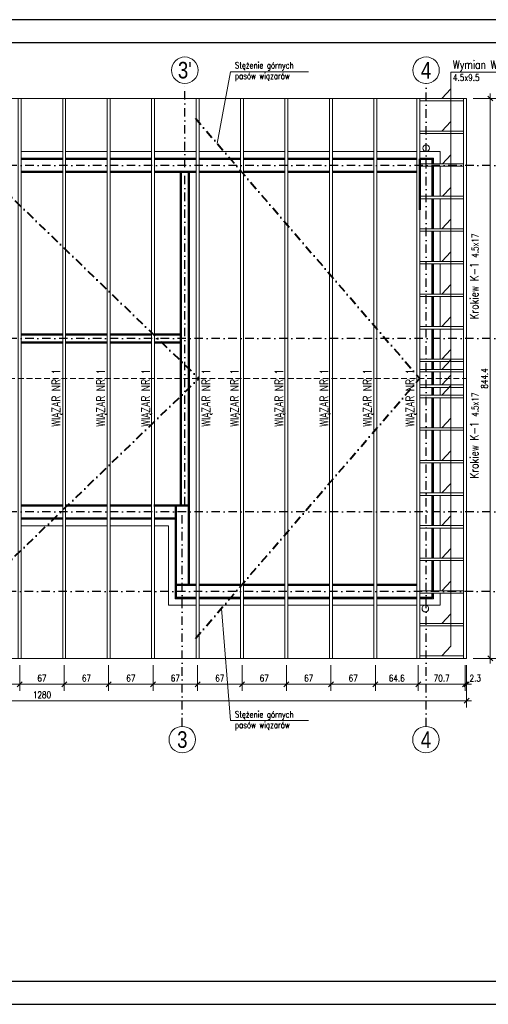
# Model space of a CAD drawing. Header units: inches. Extents: x 58893 to 70341, y -37691 to -31625.
# Tile 2 of 34: x 61044 to 61750, y -36879 to -35394. Entities that reach past the tile are written whole.
import ezdxf

# ---------------------------------------------------------------- set-up
doc = ezdxf.new("R2010")
doc.units = ezdxf.units.IN
doc.header["$MEASUREMENT"] = 0
for name, pattern in [('DASHDOT', [25.4, 12.7, -6.35, 0, -6.35]), ('DASHED', [19.05, 12.7, -6.35]), ('HIDDEN', [0.375, 0.25, -0.125])]:
    doc.linetypes.add(name, pattern=pattern)
doc.layers.add('_tabelka', color=4, linetype='Continuous')
for name, color, linetype, lineweight in [('Drewno', 2, 'Continuous', 20), ('Obrys', 4, 'Continuous', 20), ('Opisy', 4, 'Continuous', 20), ('Osie', 6, 'DASHDOT', 15), ('p--dach', 2, 'Continuous', 30), ('WYMIARY', 6, 'Continuous', 15), ('Ściany nośne', 5, 'Continuous', 50), ('Ściany ocieplenie', 9, 'Continuous', 9)]:
    doc.layers.add(name, color=color, linetype=linetype, lineweight=lineweight)
doc.styles.add('1. Simplex', font='simplex.shx', dxfattribs={"width": 0.8})
doc.styles.add('Arial', font='arial.ttf')
doc.dimstyles.new('1_50', dxfattribs={"dimscale": 50, "dimtxt": 0.2, "dimasz": 0.15, "dimexe": 0.2, "dimexo": 0.2, "dimgap": 0.08, "dimtad": 1, "dimdec": 1, "dimzin": 9, "dimdsep": 46, "dimtxsty": '1. Simplex', "dimblk": 'OBLIQUE', "dimcen": 0.15, "dimdle": 0.15, "dimclrd": 256, "dimclre": 256, "dimclrt": 4, "dimadec": 1, "dimazin": 0, "dimtfac": 1, "dimtdec": 0, "dimtmove": 1, "dimatfit": 3, "dimfxl": 1, "dimlwd": -1, "dimlwe": -1, "dimarcsym": 0})

# ---------------------------------------------------------------- blocks, each defined once
blk = doc.blocks.new('_Oblique')
at = {"color": 0, "linetype": 'ByBlock', "lineweight": -2}
blk.add_line((-0.5, -0.5), (0.5, 0.5), dxfattribs=at)
blk = doc.blocks.new('*D357')
at = {"layer": 'Defpoints', "color": 0, "transparency": 16777216}
for p in [(61717.2, -35512.8), (61752.9, -35512.8), (61717.2, -36357.2)]:
    blk.add_point(p, dxfattribs=at)
at = {"layer": 'WYMIARY', "transparency": 16777216}
for p, q in [((61752.9, -36364.7), (61752.9, -35505.3)), ((61727.2, -35512.8), (61762.9, -35512.8)), ((61727.2, -36357.2), (61762.9, -36357.2))]:
    blk.add_line(p, q, dxfattribs=at)
at = {"layer": 'WYMIARY', "transparency": 16777216, "xscale": 7.5, "yscale": 7.5, "zscale": 7.5}
for p, rotation in [((61752.9, -35512.8), 90), ((61752.9, -36357.2), 270)]:
    blk.add_blockref('_Oblique', p, dxfattribs=dict(at, rotation=rotation))
at = {"layer": 'WYMIARY', "color": 4, "transparency": 16777216, "insert": (61743.9, -35935), "char_height": 10, "attachment_point": 5, "rotation": 90, "style": '1. Simplex'}
blk.add_mtext('844.4', dxfattribs=at)
blk = doc.blocks.new('*D365')
at = {"layer": 'Defpoints', "color": 0, "transparency": 16777216}
for p in [(61043.7, -36357.2), (61110.7, -36357.2), (61043.7, -36396.2)]:
    blk.add_point(p, dxfattribs=at)
at = {"layer": 'WYMIARY', "transparency": 16777216}
for p, q in [((61043.7, -36367.2), (61043.7, -36406.2)), ((61110.7, -36367.2), (61110.7, -36406.2)), ((61118.2, -36396.2), (61036.2, -36396.2))]:
    blk.add_line(p, q, dxfattribs=at)
at = {"layer": 'WYMIARY', "transparency": 16777216, "xscale": 7.5, "yscale": 7.5, "zscale": 7.5, "rotation": 180}
blk.add_blockref('_Oblique', (61043.7, -36396.2), dxfattribs=at)
at = {"layer": 'WYMIARY', "transparency": 16777216, "xscale": 7.5, "yscale": 7.5, "zscale": 7.5}
blk.add_blockref('_Oblique', (61110.7, -36396.2), dxfattribs=at)
at = {"layer": 'WYMIARY', "color": 4, "transparency": 16777216, "insert": (61077.2, -36387.2), "char_height": 10, "attachment_point": 5, "style": '1. Simplex'}
blk.add_mtext('67', dxfattribs=at)
blk = doc.blocks.new('*D366')
at = {"layer": 'Defpoints', "color": 0, "transparency": 16777216}
for p in [(60976.7, -36357.2), (61043.7, -36357.2), (60976.7, -36396.2)]:
    blk.add_point(p, dxfattribs=at)
at = {"layer": 'WYMIARY', "transparency": 16777216}
for p, q in [((60976.7, -36367.2), (60976.7, -36406.2)), ((61043.7, -36367.2), (61043.7, -36406.2)), ((61051.2, -36396.2), (60969.2, -36396.2))]:
    blk.add_line(p, q, dxfattribs=at)
at = {"layer": 'WYMIARY', "transparency": 16777216, "xscale": 7.5, "yscale": 7.5, "zscale": 7.5, "rotation": 180}
blk.add_blockref('_Oblique', (60976.7, -36396.2), dxfattribs=at)
at = {"layer": 'WYMIARY', "transparency": 16777216, "xscale": 7.5, "yscale": 7.5, "zscale": 7.5}
blk.add_blockref('_Oblique', (61043.7, -36396.2), dxfattribs=at)
at = {"layer": 'WYMIARY', "color": 4, "transparency": 16777216, "insert": (61010.2, -36387.2), "char_height": 10, "attachment_point": 5, "style": '1. Simplex'}
blk.add_mtext('67', dxfattribs=at)
blk = doc.blocks.new('*D369')
at = {"layer": 'Defpoints', "color": 0, "transparency": 16777216}
for p in [(61378.7, -36357.2), (61445.7, -36357.2), (61445.7, -36396.2)]:
    blk.add_point(p, dxfattribs=at)
at = {"layer": 'WYMIARY', "transparency": 16777216}
for p, q in [((61378.7, -36367.2), (61378.7, -36406.2)), ((61445.7, -36367.2), (61445.7, -36406.2)), ((61371.2, -36396.2), (61453.2, -36396.2))]:
    blk.add_line(p, q, dxfattribs=at)
at = {"layer": 'WYMIARY', "transparency": 16777216, "xscale": 7.5, "yscale": 7.5, "zscale": 7.5, "rotation": 180}
blk.add_blockref('_Oblique', (61378.7, -36396.2), dxfattribs=at)
at = {"layer": 'WYMIARY', "transparency": 16777216, "xscale": 7.5, "yscale": 7.5, "zscale": 7.5}
blk.add_blockref('_Oblique', (61445.7, -36396.2), dxfattribs=at)
at = {"layer": 'WYMIARY', "color": 4, "transparency": 16777216, "insert": (61412.2, -36387.2), "char_height": 10, "attachment_point": 5, "style": '1. Simplex'}
blk.add_mtext('67', dxfattribs=at)
blk = doc.blocks.new('*D370')
at = {"layer": 'Defpoints', "color": 0, "transparency": 16777216}
for p in [(61445.7, -36357.2), (61512.7, -36357.2), (61512.7, -36396.2)]:
    blk.add_point(p, dxfattribs=at)
at = {"layer": 'WYMIARY', "transparency": 16777216}
for p, q in [((61445.7, -36367.2), (61445.7, -36406.2)), ((61512.7, -36367.2), (61512.7, -36406.2)), ((61438.2, -36396.2), (61520.2, -36396.2))]:
    blk.add_line(p, q, dxfattribs=at)
at = {"layer": 'WYMIARY', "transparency": 16777216, "xscale": 7.5, "yscale": 7.5, "zscale": 7.5, "rotation": 180}
blk.add_blockref('_Oblique', (61445.7, -36396.2), dxfattribs=at)
at = {"layer": 'WYMIARY', "transparency": 16777216, "xscale": 7.5, "yscale": 7.5, "zscale": 7.5}
blk.add_blockref('_Oblique', (61512.7, -36396.2), dxfattribs=at)
at = {"layer": 'WYMIARY', "color": 4, "transparency": 16777216, "insert": (61479.2, -36387.2), "char_height": 10, "attachment_point": 5, "style": '1. Simplex'}
blk.add_mtext('67', dxfattribs=at)
blk = doc.blocks.new('*D371')
at = {"layer": 'Defpoints', "color": 0, "transparency": 16777216}
for p in [(61110.7, -36357.2), (61177.7, -36357.2), (61177.7, -36396.2)]:
    blk.add_point(p, dxfattribs=at)
at = {"layer": 'WYMIARY', "transparency": 16777216}
for p, q in [((61110.7, -36367.2), (61110.7, -36406.2)), ((61177.7, -36367.2), (61177.7, -36406.2)), ((61103.2, -36396.2), (61185.2, -36396.2))]:
    blk.add_line(p, q, dxfattribs=at)
at = {"layer": 'WYMIARY', "transparency": 16777216, "xscale": 7.5, "yscale": 7.5, "zscale": 7.5, "rotation": 180}
blk.add_blockref('_Oblique', (61110.7, -36396.2), dxfattribs=at)
at = {"layer": 'WYMIARY', "transparency": 16777216, "xscale": 7.5, "yscale": 7.5, "zscale": 7.5}
blk.add_blockref('_Oblique', (61177.7, -36396.2), dxfattribs=at)
at = {"layer": 'WYMIARY', "color": 4, "transparency": 16777216, "insert": (61144.2, -36387.2), "char_height": 10, "attachment_point": 5, "style": '1. Simplex'}
blk.add_mtext('67', dxfattribs=at)
blk = doc.blocks.new('*D372')
at = {"layer": 'Defpoints', "color": 0, "transparency": 16777216}
for p in [(61177.7, -36357.2), (61244.7, -36357.2), (61244.7, -36396.2)]:
    blk.add_point(p, dxfattribs=at)
at = {"layer": 'WYMIARY', "transparency": 16777216}
for p, q in [((61177.7, -36367.2), (61177.7, -36406.2)), ((61244.7, -36367.2), (61244.7, -36406.2)), ((61170.2, -36396.2), (61252.2, -36396.2))]:
    blk.add_line(p, q, dxfattribs=at)
at = {"layer": 'WYMIARY', "transparency": 16777216, "xscale": 7.5, "yscale": 7.5, "zscale": 7.5, "rotation": 180}
blk.add_blockref('_Oblique', (61177.7, -36396.2), dxfattribs=at)
at = {"layer": 'WYMIARY', "transparency": 16777216, "xscale": 7.5, "yscale": 7.5, "zscale": 7.5}
blk.add_blockref('_Oblique', (61244.7, -36396.2), dxfattribs=at)
at = {"layer": 'WYMIARY', "color": 4, "transparency": 16777216, "insert": (61211.2, -36387.2), "char_height": 10, "attachment_point": 5, "style": '1. Simplex'}
blk.add_mtext('67', dxfattribs=at)
blk = doc.blocks.new('*D373')
at = {"layer": 'Defpoints', "color": 0, "transparency": 16777216}
for p in [(61311.7, -36357.2), (61378.7, -36357.2), (61311.7, -36396.2)]:
    blk.add_point(p, dxfattribs=at)
at = {"layer": 'WYMIARY', "transparency": 16777216}
for p, q in [((61311.7, -36367.2), (61311.7, -36406.2)), ((61378.7, -36367.2), (61378.7, -36406.2)), ((61386.2, -36396.2), (61304.2, -36396.2))]:
    blk.add_line(p, q, dxfattribs=at)
at = {"layer": 'WYMIARY', "transparency": 16777216, "xscale": 7.5, "yscale": 7.5, "zscale": 7.5, "rotation": 180}
blk.add_blockref('_Oblique', (61311.7, -36396.2), dxfattribs=at)
at = {"layer": 'WYMIARY', "transparency": 16777216, "xscale": 7.5, "yscale": 7.5, "zscale": 7.5}
blk.add_blockref('_Oblique', (61378.7, -36396.2), dxfattribs=at)
at = {"layer": 'WYMIARY', "color": 4, "transparency": 16777216, "insert": (61345.2, -36387.2), "char_height": 10, "attachment_point": 5, "style": '1. Simplex'}
blk.add_mtext('67', dxfattribs=at)
blk = doc.blocks.new('*D374')
at = {"layer": 'Defpoints', "color": 0, "transparency": 16777216}
for p in [(61244.7, -36357.2), (61311.7, -36357.2), (61244.7, -36396.2)]:
    blk.add_point(p, dxfattribs=at)
at = {"layer": 'WYMIARY', "transparency": 16777216}
for p, q in [((61244.7, -36367.2), (61244.7, -36406.2)), ((61311.7, -36367.2), (61311.7, -36406.2)), ((61319.2, -36396.2), (61237.2, -36396.2))]:
    blk.add_line(p, q, dxfattribs=at)
at = {"layer": 'WYMIARY', "transparency": 16777216, "xscale": 7.5, "yscale": 7.5, "zscale": 7.5, "rotation": 180}
blk.add_blockref('_Oblique', (61244.7, -36396.2), dxfattribs=at)
at = {"layer": 'WYMIARY', "transparency": 16777216, "xscale": 7.5, "yscale": 7.5, "zscale": 7.5}
blk.add_blockref('_Oblique', (61311.7, -36396.2), dxfattribs=at)
at = {"layer": 'WYMIARY', "color": 4, "transparency": 16777216, "insert": (61278.2, -36387.2), "char_height": 10, "attachment_point": 5, "style": '1. Simplex'}
blk.add_mtext('67', dxfattribs=at)
blk = doc.blocks.new('*D375')
at = {"layer": 'Defpoints', "color": 0, "transparency": 16777216}
for p in [(61579.7, -36357.2), (61644.2, -36357.2), (61579.7, -36396.2)]:
    blk.add_point(p, dxfattribs=at)
at = {"layer": 'WYMIARY', "transparency": 16777216}
for p, q in [((61579.7, -36367.2), (61579.7, -36406.2)), ((61644.2, -36367.2), (61644.2, -36406.2)), ((61651.7, -36396.2), (61572.2, -36396.2))]:
    blk.add_line(p, q, dxfattribs=at)
at = {"layer": 'WYMIARY', "transparency": 16777216, "xscale": 7.5, "yscale": 7.5, "zscale": 7.5, "rotation": 180}
blk.add_blockref('_Oblique', (61579.7, -36396.2), dxfattribs=at)
at = {"layer": 'WYMIARY', "transparency": 16777216, "xscale": 7.5, "yscale": 7.5, "zscale": 7.5}
blk.add_blockref('_Oblique', (61644.2, -36396.2), dxfattribs=at)
at = {"layer": 'WYMIARY', "color": 4, "transparency": 16777216, "insert": (61611.9, -36387.2), "char_height": 10, "attachment_point": 5, "style": '1. Simplex'}
blk.add_mtext('64.6', dxfattribs=at)
blk = doc.blocks.new('*D376')
at = {"layer": 'Defpoints', "color": 0, "transparency": 16777216}
for p in [(61512.7, -36357.2), (61579.7, -36357.2), (61512.7, -36396.2)]:
    blk.add_point(p, dxfattribs=at)
at = {"layer": 'WYMIARY', "transparency": 16777216}
for p, q in [((61512.7, -36367.2), (61512.7, -36406.2)), ((61579.7, -36367.2), (61579.7, -36406.2)), ((61587.2, -36396.2), (61505.2, -36396.2))]:
    blk.add_line(p, q, dxfattribs=at)
at = {"layer": 'WYMIARY', "transparency": 16777216, "xscale": 7.5, "yscale": 7.5, "zscale": 7.5, "rotation": 180}
blk.add_blockref('_Oblique', (61512.7, -36396.2), dxfattribs=at)
at = {"layer": 'WYMIARY', "transparency": 16777216, "xscale": 7.5, "yscale": 7.5, "zscale": 7.5}
blk.add_blockref('_Oblique', (61579.7, -36396.2), dxfattribs=at)
at = {"layer": 'WYMIARY', "color": 4, "transparency": 16777216, "insert": (61546.2, -36387.2), "char_height": 10, "attachment_point": 5, "style": '1. Simplex'}
blk.add_mtext('67', dxfattribs=at)
blk = doc.blocks.new('*D377')
at = {"layer": 'Defpoints', "color": 0, "transparency": 16777216}
for p in [(61714.9, -36357.2), (61717.2, -36357.2), (61714.9, -36396.2)]:
    blk.add_point(p, dxfattribs=at)
at = {"layer": 'WYMIARY', "transparency": 16777216}
for p, q in [((61714.9, -36367.2), (61714.9, -36406.2)), ((61717.2, -36367.2), (61717.2, -36406.2)), ((61724.7, -36396.2), (61707.4, -36396.2))]:
    blk.add_line(p, q, dxfattribs=at)
at = {"layer": 'WYMIARY', "transparency": 16777216, "xscale": 7.5, "yscale": 7.5, "zscale": 7.5}
blk.add_blockref('_Oblique', (61714.9, -36396.2), dxfattribs=at)
at = {"layer": 'WYMIARY', "transparency": 16777216, "xscale": 7.5, "yscale": 7.5, "zscale": 7.5, "rotation": 180}
blk.add_blockref('_Oblique', (61717.2, -36396.2), dxfattribs=at)
at = {"layer": 'WYMIARY', "color": 4, "transparency": 16777216, "insert": (61730.2, -36387.2), "char_height": 10, "attachment_point": 5, "style": '1. Simplex'}
blk.add_mtext('2.3', dxfattribs=at)
blk = doc.blocks.new('*D378')
at = {"layer": 'Defpoints', "color": 0, "transparency": 16777216}
for p in [(61644.2, -36357.2), (61714.9, -36357.2), (61644.2, -36396.2)]:
    blk.add_point(p, dxfattribs=at)
at = {"layer": 'WYMIARY', "transparency": 16777216}
for p, q in [((61644.2, -36367.2), (61644.2, -36406.2)), ((61714.9, -36367.2), (61714.9, -36406.2)), ((61722.4, -36396.2), (61636.7, -36396.2))]:
    blk.add_line(p, q, dxfattribs=at)
at = {"layer": 'WYMIARY', "transparency": 16777216, "xscale": 7.5, "yscale": 7.5, "zscale": 7.5, "rotation": 180}
blk.add_blockref('_Oblique', (61644.2, -36396.2), dxfattribs=at)
at = {"layer": 'WYMIARY', "transparency": 16777216, "xscale": 7.5, "yscale": 7.5, "zscale": 7.5}
blk.add_blockref('_Oblique', (61714.9, -36396.2), dxfattribs=at)
at = {"layer": 'WYMIARY', "color": 4, "transparency": 16777216, "insert": (61679.6, -36387.2), "char_height": 10, "attachment_point": 5, "style": '1. Simplex'}
blk.add_mtext('70.7', dxfattribs=at)
blk = doc.blocks.new('*D379')
at = {"layer": 'Defpoints', "color": 0, "transparency": 16777216}
for p in [(60437.2, -36357.2), (61717.2, -36357.2), (60437.2, -36421.2)]:
    blk.add_point(p, dxfattribs=at)
at = {"layer": 'WYMIARY', "transparency": 16777216}
for p, q in [((60437.2, -36367.2), (60437.2, -36431.2)), ((61717.2, -36367.2), (61717.2, -36431.2)), ((61724.7, -36421.2), (60429.7, -36421.2))]:
    blk.add_line(p, q, dxfattribs=at)
at = {"layer": 'WYMIARY', "transparency": 16777216, "xscale": 7.5, "yscale": 7.5, "zscale": 7.5, "rotation": 180}
blk.add_blockref('_Oblique', (60437.2, -36421.2), dxfattribs=at)
at = {"layer": 'WYMIARY', "transparency": 16777216, "xscale": 7.5, "yscale": 7.5, "zscale": 7.5}
blk.add_blockref('_Oblique', (61717.2, -36421.2), dxfattribs=at)
at = {"layer": 'WYMIARY', "color": 4, "transparency": 16777216, "insert": (61077.2, -36412.2), "char_height": 10, "attachment_point": 5, "style": '1. Simplex'}
blk.add_mtext('1280', dxfattribs=at)

msp = doc.modelspace()

# ---------------------------------------------------------------- linework, layer by layer
at = {"layer": '_tabelka', "linetype": 'Continuous', "ltscale": 10}
for points in [[(60195.021, -36878.929), (62295.021, -36878.929), (62295.021, -35393.929), (60195.021, -35393.929)], [(60295.021, -36843.929), (62260.021, -36843.929), (62260.021, -35428.929), (60295.021, -35428.929)]]:
    msp.add_lwpolyline(points, close=True, dxfattribs=at)
at = {"layer": 'Drewno'}
for points in [[(60437.164, -35512.786), (61717.164, -35512.786), (61717.164, -36357.186), (60437.164, -36357.186)], [(61041.414, -35512.786), (61045.914, -35512.786), (61045.914, -36357.186), (61041.414, -36357.186)], [(61108.414, -35512.786), (61112.914, -35512.786), (61112.914, -36357.186), (61108.414, -36357.186)], [(61179.914, -35512.786), (61175.414, -35512.786), (61175.414, -36357.186), (61179.914, -36357.186)], [(61246.914, -35512.786), (61242.414, -35512.786), (61242.414, -36357.186), (61246.914, -36357.186)], [(61313.914, -35512.786), (61309.414, -35512.786), (61309.414, -36357.186), (61313.914, -36357.186)], [(61380.914, -35512.786), (61376.414, -35512.786), (61376.414, -36357.186), (61380.914, -36357.186)], [(61447.914, -35512.786), (61443.414, -35512.786), (61443.414, -36357.186), (61447.914, -36357.186)], [(61514.914, -35512.786), (61510.414, -35512.786), (61510.414, -36357.186), (61514.914, -36357.186)], [(61581.914, -35512.786), (61577.414, -35512.786), (61577.414, -36357.186), (61581.914, -36357.186)], [(61646.464, -35512.786), (61641.964, -35512.786), (61641.964, -36357.186), (61646.464, -36357.186)], [(61712.664, -35512.786), (61712.664, -35516.473), (61646.464, -35516.473), (61646.464, -35512.786)], [(61712.664, -35512.786), (61717.164, -35512.786), (61717.164, -36357.186), (61712.664, -36357.186)], [(61712.664, -35561.936), (61712.664, -35565.622), (61646.464, -35565.622), (61646.464, -35561.936)], [(61712.664, -35611.085), (61712.664, -35614.771), (61646.464, -35614.771), (61646.464, -35611.085)], [(61712.664, -35660.234), (61712.664, -35663.92), (61646.464, -35663.92), (61646.464, -35660.234)], [(61712.664, -35709.383), (61712.664, -35713.069), (61646.464, -35713.069), (61646.464, -35709.383)], [(61712.664, -35758.532), (61712.664, -35762.218), (61646.464, -35762.218), (61646.464, -35758.532)], [(61712.664, -35807.681), (61712.664, -35811.367), (61646.464, -35811.367), (61646.464, -35807.681)], [(61712.664, -35856.83), (61712.664, -35860.517), (61646.464, -35860.517), (61646.464, -35856.83)], [(61712.664, -35905.979), (61712.664, -35909.666), (61646.464, -35909.666), (61646.464, -35905.979)], [(61646.464, -35925.236), (61646.464, -35921.549), (61712.664, -35921.549), (61712.664, -35925.236)], [(61712.664, -35944.737), (61712.664, -35948.423), (61646.464, -35948.423), (61646.464, -35944.737)], [(61646.464, -35963.993), (61646.464, -35960.307), (61712.664, -35960.307), (61712.664, -35963.993)], [(61646.464, -36013.143), (61646.464, -36009.456), (61712.664, -36009.456), (61712.664, -36013.143)], [(61646.464, -36062.292), (61646.464, -36058.606), (61712.664, -36058.606), (61712.664, -36062.292)], [(61646.464, -36111.441), (61646.464, -36107.755), (61712.664, -36107.755), (61712.664, -36111.441)], [(61646.464, -36160.59), (61646.464, -36156.904), (61712.664, -36156.904), (61712.664, -36160.59)], [(61646.464, -36209.739), (61646.464, -36206.053), (61712.664, -36206.053), (61712.664, -36209.739)], [(61646.464, -36258.888), (61646.464, -36255.202), (61712.664, -36255.202), (61712.664, -36258.888)], [(61646.464, -36308.037), (61646.464, -36304.351), (61712.664, -36304.351), (61712.664, -36308.037)], [(61646.464, -36357.186), (61646.464, -36353.5), (61712.664, -36353.5), (61712.664, -36357.186)]]:
    msp.add_lwpolyline(points, close=True, dxfattribs=at)
at = {"layer": 'Obrys', "color": 9, "linetype": 'DASHED', "lineweight": 5}
msp.add_line((61646.464, -36265.986), (61646.464, -35603.986), dxfattribs=at)
at = {"layer": 'Opisy', "color": 6}
for points in [[(61478.886, -35472.75), (61361.352, -35472.75), (61341.027, -35580.491)], [(61478.886, -36450.859), (61361.352, -36450.859), (61347.583, -36281.874)]]:
    msp.add_lwpolyline(points, dxfattribs=at)
at = {"layer": 'Osie', "lineweight": -3}
for p, q in [((61292.714, -36126.486), (61292.714, -35490.183)), ((61656.214, -36459.789), (61656.214, -35490.183)), ((61778.786, -35613.736), (60341.649, -35613.736)), ((61778.749, -35874.881), (60341.384, -35874.881)), ((61778.786, -36136.236), (60341.649, -36136.236)), ((61288.714, -36459.789), (61288.714, -36134.986)), ((61777.792, -36256.231), (60340.656, -36256.231))]:
    msp.add_line(p, q, dxfattribs=at)
at = {"layer": 'Osie', "color": 1, "lineweight": 40}
for p, q in [((60908.134, -35542.629), (61313.914, -35934.986)), ((61308.405, -35542.629), (61646.464, -35934.986)), ((60908.134, -36327.344), (61313.914, -35934.986)), ((61308.405, -36327.344), (61646.464, -35934.986))]:
    msp.add_line(p, q, dxfattribs=at)
at = {"layer": 'Osie', "color": 4, "linetype": 'Continuous', "ltscale": 35}
for centre in [(61292.493, -35470.184), (61655.993, -35470.184), (61288.714, -36479.784), (61655.858, -36479.789)]:
    msp.add_circle(centre, 20, dxfattribs=at)
at = {"layer": 'p--dach', "color": 9, "linetype": 'HIDDEN', "lineweight": 20, "ltscale": 35}
msp.add_line((60437.164, -35934.986), (61717.164, -35934.986), dxfattribs=at)
at = {"layer": 'WYMIARY'}
for p, q in [((61693.342, -35473), (61693.342, -36338.992)), ((61693.342, -35473), (61805.342, -35473)), ((61693.342, -35498.279), (61679.564, -35512.786)), ((61693.342, -35547.428), (61679.564, -35561.936)), ((61693.342, -35597.904), (61680.824, -35611.085)), ((61693.342, -35647.053), (61680.824, -35660.234)), ((61693.342, -35694.875), (61679.564, -35709.383)), ((61693.342, -35744.024), (61679.564, -35758.532)), ((61693.342, -35793.173), (61679.564, -35807.681)), ((61693.342, -35842.322), (61679.564, -35856.83)), ((61693.342, -35891.471), (61679.564, -35905.979)), ((61693.342, -35907.042), (61679.564, -35921.549)), ((61693.342, -35930.229), (61679.564, -35944.737)), ((61693.342, -35945.799), (61679.564, -35960.307)), ((61693.342, -35994.948), (61679.564, -36009.456)), ((61693.342, -36044.098), (61679.564, -36058.606)), ((61693.342, -36093.247), (61679.564, -36107.755)), ((61693.342, -36142.396), (61679.564, -36156.904)), ((61693.342, -36191.545), (61679.564, -36206.053)), ((61693.342, -36240.694), (61679.564, -36255.202)), ((61693.342, -36289.843), (61679.564, -36304.351)), ((61693.342, -36338.992), (61679.564, -36353.5))]:
    msp.add_line(p, q, dxfattribs=at)
at = {"layer": 'Ściany nośne', "color": 4, "ltscale": 35}
for p, q in [((61045.914, -35603.986), (61108.414, -35603.986)), ((61112.914, -35603.986), (61175.414, -35603.986)), ((61179.914, -35603.986), (61242.414, -35603.986)), ((61246.914, -35603.986), (61309.414, -35603.986)), ((61313.914, -35603.986), (61376.414, -35603.986)), ((61380.914, -35603.986), (61443.414, -35603.986)), ((61447.914, -35603.986), (61510.414, -35603.986)), ((61514.914, -35603.986), (61577.414, -35603.986)), ((61581.914, -35603.986), (61641.964, -35603.986)), ((61646.464, -35680.936), (61646.464, -35603.986)), ((61646.464, -35680.936), (61646.464, -35603.986)), ((61646.464, -35603.986), (61665.964, -35603.986)), ((61665.964, -35611.085), (61665.964, -35603.986)), ((61045.914, -35623.486), (61108.414, -35623.486)), ((61112.914, -35623.486), (61175.414, -35623.486)), ((61179.914, -35623.486), (61242.414, -35623.486)), ((61246.914, -35623.486), (61309.414, -35623.486)), ((61286.464, -36126.486), (61286.464, -35623.486)), ((61298.464, -36126.486), (61298.464, -35623.486)), ((61313.914, -35623.486), (61376.414, -35623.486)), ((61380.914, -35623.486), (61443.414, -35623.486)), ((61447.914, -35623.486), (61510.414, -35623.486)), ((61514.914, -35623.486), (61577.414, -35623.486)), ((61581.914, -35623.486), (61641.964, -35623.486)), ((61665.964, -35660.234), (61665.964, -35614.771)), ((61665.964, -35709.383), (61665.964, -35663.92)), ((61665.964, -35758.532), (61665.964, -35713.069)), ((61665.964, -35807.681), (61665.964, -35762.218)), ((61665.964, -35856.83), (61665.964, -35811.367)), ((61665.964, -35905.979), (61665.964, -35860.517)), ((61045.914, -35868.886), (61108.414, -35868.886)), ((61112.914, -35868.886), (61175.414, -35868.886)), ((61179.914, -35868.886), (61242.414, -35868.886)), ((61246.914, -35868.886), (61286.464, -35868.886)), ((61045.914, -35880.886), (61108.414, -35880.886)), ((61112.914, -35880.886), (61175.414, -35880.886)), ((61179.914, -35880.886), (61242.414, -35880.886)), ((61246.914, -35880.886), (61286.464, -35880.886)), ((61665.964, -35921.549), (61665.964, -35909.666)), ((61665.964, -35944.737), (61665.964, -35925.236)), ((61665.964, -35960.307), (61665.964, -35948.423)), ((61665.964, -36009.456), (61665.964, -35963.993)), ((61665.964, -36058.606), (61665.964, -36013.143)), ((61665.964, -36107.755), (61665.964, -36062.292)), ((61665.964, -36156.904), (61665.964, -36111.441)), ((61045.914, -36126.486), (61108.414, -36126.486)), ((61112.914, -36126.486), (61175.414, -36126.486)), ((61179.914, -36126.486), (61242.414, -36126.486)), ((61245.764, -36126.486), (61298.464, -36126.486)), ((61246.914, -36126.486), (61264.764, -36126.486)), ((61278.964, -36265.986), (61278.964, -36126.486)), ((61298.464, -36246.486), (61298.464, -36126.486)), ((61108.414, -36145.986), (61045.914, -36145.986)), ((61175.414, -36145.986), (61112.914, -36145.986)), ((61242.414, -36145.986), (61179.914, -36145.986)), ((61278.964, -36145.986), (61246.914, -36145.986)), ((61665.964, -36206.053), (61665.964, -36160.59)), ((61665.964, -36255.202), (61665.964, -36209.739)), ((61309.414, -36246.486), (61278.964, -36246.486)), ((61309.414, -36246.486), (61278.964, -36246.486)), ((61376.414, -36246.486), (61313.914, -36246.486)), ((61376.414, -36246.486), (61313.914, -36246.486)), ((61443.414, -36246.486), (61380.914, -36246.486)), ((61443.414, -36246.486), (61380.914, -36246.486)), ((61510.414, -36246.486), (61447.914, -36246.486)), ((61510.414, -36246.486), (61447.914, -36246.486)), ((61577.414, -36246.486), (61514.914, -36246.486)), ((61577.414, -36246.486), (61514.914, -36246.486)), ((61641.964, -36246.486), (61581.914, -36246.486)), ((61641.964, -36246.486), (61581.914, -36246.486)), ((61665.964, -36265.986), (61665.964, -36258.888)), ((61309.414, -36265.986), (61278.964, -36265.986)), ((61376.414, -36265.986), (61313.914, -36265.986)), ((61443.414, -36265.986), (61380.914, -36265.986)), ((61510.414, -36265.986), (61447.914, -36265.986)), ((61577.414, -36265.986), (61514.914, -36265.986)), ((61641.964, -36265.986), (61581.914, -36265.986)), ((61665.964, -36265.986), (61646.464, -36265.986))]:
    msp.add_line(p, q, dxfattribs=at)
at = {"layer": 'Ściany ocieplenie', "ltscale": 35}
for p, q in [((61045.914, -35592.786), (61108.414, -35592.786)), ((61112.914, -35592.786), (61175.414, -35592.786)), ((61179.914, -35592.786), (61242.414, -35592.786)), ((61246.914, -35592.786), (61309.414, -35592.786)), ((61313.914, -35592.786), (61376.414, -35592.786)), ((61380.914, -35592.786), (61443.414, -35592.786)), ((61447.914, -35592.786), (61510.414, -35592.786)), ((61514.914, -35592.786), (61577.414, -35592.786)), ((61581.914, -35592.786), (61641.964, -35592.786)), ((61646.464, -35592.786), (61677.164, -35592.786)), ((61677.164, -35611.085), (61677.164, -35592.786)), ((61045.914, -35602.786), (61108.414, -35602.786)), ((61112.914, -35602.786), (61175.414, -35602.786)), ((61179.914, -35602.786), (61242.414, -35602.786)), ((61246.914, -35602.786), (61309.414, -35602.786)), ((61313.914, -35602.786), (61376.414, -35602.786)), ((61380.914, -35602.786), (61443.414, -35602.786)), ((61447.914, -35602.786), (61510.414, -35602.786)), ((61514.914, -35602.786), (61577.414, -35602.786)), ((61581.914, -35602.786), (61641.964, -35602.786)), ((61646.464, -35602.786), (61667.164, -35602.786)), ((61667.164, -35611.085), (61667.164, -35602.786)), ((61667.164, -35660.234), (61667.164, -35614.771)), ((61677.164, -35660.234), (61677.164, -35614.771)), ((61667.164, -35709.383), (61667.164, -35663.92)), ((61677.164, -35709.383), (61677.164, -35663.92)), ((61667.164, -35758.532), (61667.164, -35713.069)), ((61677.164, -35758.532), (61677.164, -35713.069)), ((61667.164, -35807.681), (61667.164, -35762.218)), ((61677.164, -35807.681), (61677.164, -35762.218)), ((61667.164, -35856.83), (61667.164, -35811.367)), ((61677.164, -35856.83), (61677.164, -35811.367)), ((61667.164, -35905.979), (61667.164, -35860.517)), ((61677.164, -35905.979), (61677.164, -35860.517)), ((61667.164, -35921.549), (61667.164, -35909.666)), ((61677.164, -35921.549), (61677.164, -35909.666)), ((61667.164, -35944.737), (61667.164, -35925.236)), ((61677.164, -35944.737), (61677.164, -35925.236)), ((61667.164, -35960.307), (61667.164, -35948.423)), ((61677.164, -35960.307), (61677.164, -35948.423)), ((61667.164, -36009.456), (61667.164, -35963.993)), ((61677.164, -36009.456), (61677.164, -35963.993)), ((61667.164, -36058.606), (61667.164, -36013.143)), ((61677.164, -36058.606), (61677.164, -36013.143)), ((61667.164, -36107.755), (61667.164, -36062.292)), ((61677.164, -36107.755), (61677.164, -36062.292)), ((61667.164, -36156.904), (61667.164, -36111.441)), ((61677.164, -36156.904), (61677.164, -36111.441)), ((61045.914, -36147.186), (61108.414, -36147.186)), ((61045.914, -36157.186), (61108.414, -36157.186)), ((61112.914, -36147.186), (61175.414, -36147.186)), ((61112.914, -36157.186), (61175.414, -36157.186)), ((61179.914, -36147.186), (61242.414, -36147.186)), ((61179.914, -36157.186), (61242.414, -36157.186)), ((61246.914, -36147.186), (61277.764, -36147.186)), ((61246.914, -36157.186), (61267.764, -36157.186)), ((61267.764, -36277.186), (61267.764, -36157.186)), ((61277.764, -36267.186), (61277.764, -36147.186)), ((61667.164, -36206.053), (61667.164, -36160.59)), ((61677.164, -36206.053), (61677.164, -36160.59)), ((61667.164, -36255.202), (61667.164, -36209.739)), ((61677.164, -36255.202), (61677.164, -36209.739)), ((61667.164, -36267.186), (61667.164, -36258.888)), ((61677.164, -36277.186), (61677.164, -36258.888)), ((61309.414, -36277.186), (61267.764, -36277.186)), ((61309.414, -36267.186), (61277.764, -36267.186)), ((61376.414, -36267.186), (61313.914, -36267.186)), ((61376.414, -36277.186), (61313.914, -36277.186)), ((61443.414, -36267.186), (61380.914, -36267.186)), ((61443.414, -36277.186), (61380.914, -36277.186)), ((61510.414, -36267.186), (61447.914, -36267.186)), ((61510.414, -36277.186), (61447.914, -36277.186)), ((61577.414, -36267.186), (61514.914, -36267.186)), ((61577.414, -36277.186), (61514.914, -36277.186)), ((61641.964, -36267.186), (61581.914, -36267.186)), ((61641.964, -36277.186), (61581.914, -36277.186)), ((61667.164, -36267.186), (61646.464, -36267.186)), ((61677.164, -36277.186), (61646.464, -36277.186))]:
    msp.add_line(p, q, dxfattribs=at)
for centre in [(61656.214, -35587.786), (61654.964, -36282.186)]:
    msp.add_circle(centre, 5, dxfattribs=at)

# ---------------------------------------------------------------- texts
at = {"layer": 'Opisy', "char_height": 9.6, "width": 130.52509, "attachment_point": 4, "style": '1. Simplex'}
for insert in [(61368.002, -35472.286), (61368.002, -36451.323)]:
    msp.add_mtext('\\A1;Stężenie górnych pasów wiązarów', dxfattribs=dict(at, insert=insert))
at = {"layer": 'Opisy', "lineweight": 9, "insert": (61696.581, -35470.884), "char_height": 12.5, "width": 108.57369, "attachment_point": 4, "style": '1. Simplex'}
msp.add_mtext('\\pxt10;\\C7;Wymian Wm-1 \\H0.8x;\\C4;4.5x9.5', dxfattribs=at)
at = {"layer": 'Opisy', "lineweight": 9, "char_height": 12.5, "width": 168.17611, "attachment_point": 4, "rotation": 90, "style": '1. Simplex'}
for s, insert in [('\\pxt10;\\C7;Krokiew K-1 \\H0.8x;\\C4;4.5x17', (61728.656, -35846.035)), ('\\pxt10;{\\C7;WIĄZAR NR 1 }', (61100.043, -36007.859)), ('\\pxt10;{\\C7;WIĄZAR NR 1 }', (61167.198, -36007.859)), ('\\pxt10;{\\C7;WIĄZAR NR 1 }', (61234.926, -36007.859)), ('\\pxt10;\\C7;WIĄZAR NR 1 ', (61325.892, -36007.859)), ('\\pxt10;\\C7;WIĄZAR NR 1 ', (61368.841, -36007.859)), ('\\pxt10;\\C7;WIĄZAR NR 1 ', (61435.84, -36007.859)), ('\\pxt10;\\C7;WIĄZAR NR 1 ', (61503.827, -36007.859)), ('\\pxt10;\\C7;WIĄZAR NR 1 ', (61568.836, -36007.859)), ('\\pxt10;\\C7;WIĄZAR NR 1 ', (61633.402, -36007.859)), ('\\pxt10;\\C7;Krokiew K-1 \\H0.8x;\\C4;4.5x17', (61728.656, -36086))]:
    msp.add_mtext(s, dxfattribs=dict(at, insert=insert))
at = {"layer": 'Osie', "color": 7, "linetype": 'Continuous', "ltscale": 35, "char_height": 25, "width": 63.5564, "attachment_point": 5, "style": 'Arial'}
for s, insert in [("\\W0.8;3'", (61292.493, -35470.184)), ('\\W0.8;4', (61655.993, -35470.184)), ('\\W0.8;3', (61288.714, -36479.784)), ('\\W0.8;4', (61655.858, -36479.789))]:
    msp.add_mtext(s, dxfattribs=dict(at, insert=insert))

# ---------------------------------------------------------------- dimensions: what is measured, and where the dimension line sits
at = {"layer": 'WYMIARY'}
for base, p1, p2, angle, picture, middle in [((61752.9, -35512.786), (61717.164, -36357.186), (61717.164, -35512.786), 90, '*D357', (61743.9, -35934.986)), ((60976.664, -36396.186), (61043.664, -36357.186), (60976.664, -36357.186), 180, '*D366', (61010.164, -36387.186)), ((61043.664, -36396.186), (61110.664, -36357.186), (61043.664, -36357.186), 180, '*D365', (61077.164, -36387.186)), ((61177.664, -36396.186), (61110.664, -36357.186), (61177.664, -36357.186), 0, '*D371', (61144.164, -36387.186)), ((61244.664, -36396.186), (61177.664, -36357.186), (61244.664, -36357.186), 0, '*D372', (61211.164, -36387.186)), ((61244.664, -36396.186), (61311.664, -36357.186), (61244.664, -36357.186), 180, '*D374', (61278.164, -36387.186)), ((61311.664, -36396.186), (61378.664, -36357.186), (61311.664, -36357.186), 180, '*D373', (61345.164, -36387.186)), ((61445.664, -36396.186), (61378.664, -36357.186), (61445.664, -36357.186), 0, '*D369', (61412.164, -36387.186)), ((61512.664, -36396.186), (61445.664, -36357.186), (61512.664, -36357.186), 0, '*D370', (61479.164, -36387.186)), ((61512.664, -36396.186), (61579.664, -36357.186), (61512.664, -36357.186), 180, '*D376', (61546.164, -36387.186)), ((61579.663851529, -36396.18647355), (61644.213851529, -36357.18647355), (61579.663851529, -36357.18647355), 180, '*D375', (61611.938851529, -36387.18647355)), ((61644.214, -36396.186), (61714.914, -36357.186), (61644.214, -36357.186), 180, '*D378', (61679.564, -36387.186))]:
    dim = msp.add_linear_dim(base=base, p1=p1, p2=p2, angle=angle, dimstyle='1_50', dxfattribs=at)
    dim.commit()
    dim.dimension.update_dxf_attribs({"geometry": picture, "text_midpoint": middle})
dim = msp.add_linear_dim(base=(60437.164, -36421.186), p1=(61717.164, -36357.186), p2=(60437.164, -36357.186), dimstyle='1_50', dxfattribs=at)
dim.commit()
dim.dimension.update_dxf_attribs({"geometry": '*D379', "text_midpoint": (61077.164, -36412.186)})
dim = msp.add_linear_dim(base=(61714.913851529, -36396.18647355), p1=(61717.163851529, -36357.18647355), p2=(61714.913851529, -36357.18647355), angle=180, dimstyle='1_50', dxfattribs=at)
dim.commit()
dim.dimension.update_dxf_attribs({"geometry": '*D377', "text_midpoint": (61730.163851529, -36396.18647355), "dimtype": 160})

doc.saveas('drawing.dxf')
